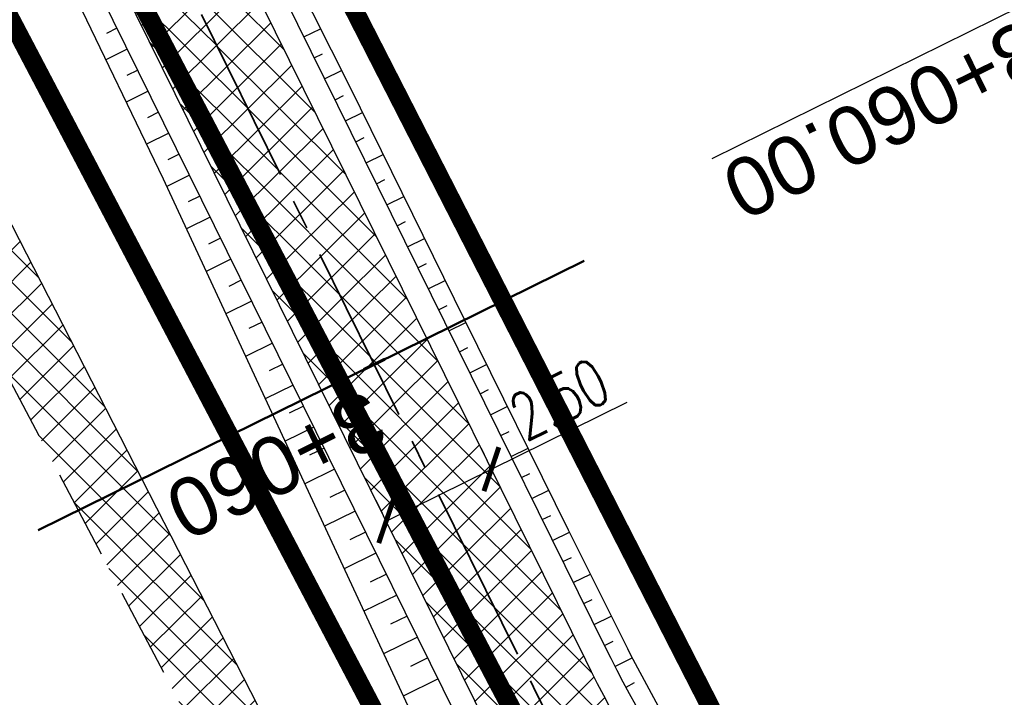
# Model space of a CAD drawing. Header units: metres. Extents: x 7529682 to 7533711, y 5721195 to 5727842.
# Tile 36 of 232: x 7531135 to 7531156, y 5725089 to 5725103. Entities that reach past the tile are written whole.
import ezdxf

# ---------------------------------------------------------------- set-up
doc = ezdxf.new("R2010")
doc.units = ezdxf.units.M
doc.header["$PDMODE"] = 1
doc.header["$PDSIZE"] = 0.3
for name, pattern in [('817-dzialki-09-05-04$0$HIDDEN', [0.375, 0.25, -0.125]), ('ACAD_ISO05W100', [33, 24, -3, 0, -3, 0, -3]), ('CENTER2', [28.575000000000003, 19.05, -3.175, 3.175, -3.175]), ('HIDDEN', [9.524999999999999, 6.35, -3.175])]:
    doc.linetypes.add(name, pattern=pattern)
for name, color, linetype in [('C-DROGI-SYTUACJA', 7, 'Continuous'), ('C-DROGI-SYTUACJA-ETYKIETY', 7, 'Continuous'), ('D-hatch-pobocza', 131, 'Continuous'), ('D-pobocza', 60, 'Continuous'), ('D-rowy', 160, 'Continuous'), ('D-skarpa', 2, 'Continuous'), ('D-skarpa-kreskowanie', 2, 'Continuous'), ('D-wymiary', 1, 'Continuous')]:
    doc.layers.add(name, color=color, linetype=linetype)
for name, color, linetype, lineweight, true_color in [('D-hatch-ciag-pieszo-rowerowy', 7, 'Continuous', 13, 0xff9f80), ('D-LR-etap-III', 7, '817-dzialki-09-05-04$0$HIDDEN', 50, 0x00008f), ('D-przekroje-pop', 7, 'Continuous', 50, 0x000099)]:
    doc.layers.add(name, color=color, linetype=linetype, lineweight=lineweight, true_color=true_color)
for name, color, linetype, lineweight in [('D-krawędzie', 3, 'Continuous', 30), ('D-obrzeża', 2, 'Continuous', 30), ('D-pas-drogowy', 7, 'ACAD_ISO05W100', 50)]:
    doc.layers.add(name, color=color, linetype=linetype, lineweight=lineweight)
doc.layers.add('poprzeczki', color=7, linetype='Continuous', true_color=0x0000c7)
doc.styles.add('DIMTEXT', font='simplex.shx', dxfattribs={"width": 0.7})
doc.styles.get("Standard").update_dxf_attribs({"font": 'arial.ttf'})
doc.dimstyles.new('500', dxfattribs={"dimtxt": 1, "dimasz": 0.6999999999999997, "dimexe": 0.2, "dimexo": 0.5, "dimgap": 0.2, "dimtad": 1, "dimrnd": 0.005, "dimzin": 0, "dimdsep": 46, "dimtxsty": 'DIMTEXT', "dimblk": 'ARCHTICK', "dimcen": 0, "dimclrd": 256, "dimclre": 256, "dimclrt": 2, "dimadec": 5, "dimazin": 0, "dimtfac": 1, "dimtofl": 0, "dimtmove": 0, "dimatfit": 3, "dimfxl": 1, "dimtolj": 1, "dimtzin": 0, "dimlwd": -1, "dimlwe": -1, "dimarcsym": 0})
pattern_1 = [(45, (0, 0), (-0.3367596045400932, 0.3367596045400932), []), (135, (0, 0), (-0.3367596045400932, -0.3367596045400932), [])]

# ---------------------------------------------------------------- blocks, each defined once
blk = doc.blocks.new('_ArchTick')
at = {"color": 0, "linetype": 'ByBlock', "const_width": 0.15}
blk.add_lwpolyline([(-0.5, -0.5), (0.5, 0.5)], dxfattribs=at)
blk = doc.blocks.new('*D99')
at = {"layer": 'D-wymiary', "linetype": 'ByBlock', "transparency": 16777216}
for p, q in [((7531145.116131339, 5725093.82249175), (7531148.015451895, 5725095.253709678)), ((7531144.89480898, 5725094.270840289), (7531145.027602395, 5725094.001831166)), ((7531142.869509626, 5725092.713471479), (7531145.116131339, 5725093.82249175)), ((7531142.648187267, 5725093.161820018), (7531142.780980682, 5725092.892810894))]:
    blk.add_line(p, q, dxfattribs=at)
at = {"layer": 'Defpoints', "color": 0, "linetype": 'ByBlock', "transparency": 16777216}
for p in [(7531145.116131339, 5725093.82249175), (7531145.116131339, 5725093.82249175), (7531142.869509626, 5725092.713471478)]:
    blk.add_point(p, dxfattribs=at)
at = {"layer": 'D-wymiary', "linetype": 'ByBlock', "transparency": 16777216, "xscale": 0.6999999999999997, "yscale": 0.6999999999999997, "zscale": 0.6999999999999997}
for p, rotation in [((7531145.116131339, 5725093.82249175), 26.27274680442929), ((7531142.869509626, 5725092.713471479), 206.2727468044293)]:
    blk.add_blockref('_ArchTick', p, dxfattribs=dict(at, rotation=rotation))
at = {"layer": 'D-wymiary', "color": 2, "linetype": 'ByBlock', "transparency": 16777216, "insert": (7531146.569784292, 5725095.320714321), "char_height": 1, "attachment_point": 5, "rotation": 26.2727468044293, "style": 'DIMTEXT'}
blk.add_mtext('\\A1;2.50', dxfattribs=at)
blk = doc.blocks.new('AeccTickLine')
at = {"color": 0, "linetype": 'ByBlock', "lineweight": -2}
blk.add_line((0, 1), (-3.673819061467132e-16, -1), dxfattribs=at)

msp = doc.modelspace()

# ---------------------------------------------------------------- hatches: boundary and pattern name
at = {"layer": 'D-hatch-ciag-pieszo-rowerowy'}
h = msp.add_hatch(dxfattribs=at)
h.set_pattern_fill('ANSI37', color=256, scale=0.15, style=0)
h.set_pattern_definition(pattern_1)
h.paths.add_polyline_path([(7531118.164896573, 5725142.89718586), (7531117.076540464, 5725142.281955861), (7531130.341235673, 5725117.669805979, -0.009011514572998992), (7531135.298873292, 5725108.060358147), (7531145.035806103, 5725088.322043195, 0.07528570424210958), (7531150.171491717, 5725080.951451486), (7531151.456638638, 5725079.596189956), (7531152.271576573, 5725080.553420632), (7531151.216595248, 5725081.665959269, -0.07525174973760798), (7531146.082702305, 5725089.032917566), (7531136.397298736, 5725108.66009308, 0.008978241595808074), (7531131.457307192, 5725118.233727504)])
h.paths.add_polyline_path([(7531119.253251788, 5725143.512415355), (7531118.164896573, 5725142.89718586), (7531131.457307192, 5725118.233727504, -0.008978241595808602), (7531136.397298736, 5725108.66009308), (7531146.082702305, 5725089.032917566, 0.07525174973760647), (7531151.216595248, 5725081.665959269), (7531152.271576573, 5725080.553420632), (7531153.086514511, 5725081.510651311), (7531152.261569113, 5725082.380603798, -0.0752173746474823), (7531147.129491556, 5725089.743883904), (7531137.494820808, 5725109.261525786, 0.008944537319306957), (7531132.572709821, 5725118.798885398)])
at = {"layer": 'D-hatch-pobocza'}
h = msp.add_hatch(dxfattribs=at)
h.set_pattern_fill('ANSI37', color=256, scale=0.15, style=0)
h.set_pattern_definition(pattern_1)
h.paths.add_polyline_path([(7531057.009999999, 5725246.72), (7531044.19, 5725271.11), (7531030.969999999, 5725296.42), (7531019.37, 5725318.31), (7531007.54, 5725340.71), (7530994.469999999, 5725365.47), (7530982.58, 5725387.65), (7530971.809999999, 5725408.22), (7530959.96, 5725430.76), (7530944.54, 5725460.14), (7530935.92, 5725477.07), (7530923.099999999, 5725500.31), (7530908, 5725529.49), (7530889.658288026, 5725563.375066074), (7530889.585888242, 5725561.256865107), (7530918.171722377, 5725507.178125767), (7530950.162943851, 5725446.305402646), (7530993.419108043, 5725364.264712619), (7531022.766433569, 5725308.719304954), (7531053.80955549, 5725249.872416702), (7531081.165622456, 5725197.874670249), (7531103.902359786, 5725154.540603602), (7531128.123220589, 5725108.448161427), (7531149.321390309, 5725068.209396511), (7531151.44, 5725067.36), (7531152.004139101, 5725067.286014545), (7531141.2, 5725086.69), (7531129.87, 5725108.78), (7531118.46, 5725130.11), (7531107.389999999, 5725151.39), (7531095.36, 5725174.01), (7531083.61, 5725196.49), (7531071.559999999, 5725218.8)])

# ---------------------------------------------------------------- linework, layer by layer
at = {"layer": 'C-DROGI-SYTUACJA', "color": 10, "linetype": 'CENTER2', "lineweight": 35, "ltscale": 0.2}
msp.add_lwpolyline([(7531035.213067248, 5725301.103738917), (7531059.943841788, 5725254.222853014, -0.00440054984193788), (7531062.366458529, 5725249.530815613), (7531071.708538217, 5725231.039993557, 0.004122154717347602), (7531073.975449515, 5725226.643517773), (7531073.975449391, 5725226.643518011), (7531087.383313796, 5725201.158175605), (7531110.121662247, 5725157.821038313), (7531131.457307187, 5725118.233727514, -0.008978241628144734), (7531136.397298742, 5725108.660093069), (7531146.082702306, 5725089.032917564, 0.07525174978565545), (7531151.216595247, 5725081.66595927), (7531154.313313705, 5725078.4002911, -0.06893621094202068), (7531156.868938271, 5725074.829562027)], format="xyb", dxfattribs=at)
at = {"layer": 'D-krawędzie', "linetype": 'HIDDEN', "ltscale": 0.3, "flags": 128}
msp.add_lwpolyline([(7530572.009999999, 5726166.06), (7530620.380949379, 5726072.761487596), (7530641.555222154, 5726032.007915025), (7530660.960861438, 5725995.070069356), (7530689.128213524, 5725941.540167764), (7530707.335918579, 5725907.031820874), (7530725.255781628, 5725873.092686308), (7530743.969545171, 5725837.653904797), (7530770.526708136, 5725787.119408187), (7530787.864146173, 5725754.266918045), (7530809.897571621, 5725712.541613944), (7530824.739035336, 5725684.389287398), (7530840.856259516, 5725653.693092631), (7530860.675070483, 5725616.154465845), (7530865.283000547, 5725607.394015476), (7530878.050274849, 5725583.079962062), (7530918.171722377, 5725507.178125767), (7530950.162943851, 5725446.305402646), (7530993.419108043, 5725364.264712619), (7531022.766433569, 5725308.719304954), (7531053.80955549, 5725249.872416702), (7531081.165622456, 5725197.874670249), (7531103.902359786, 5725154.540603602), (7531128.123220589, 5725108.448161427), (7531149.3, 5725068.249999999), (7531167.380094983, 5725033.766927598), (7531197.164745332, 5724976.987689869), (7531228.151004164, 5724918.034426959), (7531253.152837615, 5724870.491119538), (7531286.7961686, 5724806.653565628), (7531306.739858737, 5724768.664832), (7531335.094443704, 5724714.652299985), (7531357.3191504, 5724672.438740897), (7531373.644908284, 5724641.454376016), (7531392.161870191, 5724605.998675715), (7531418.480331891, 5724555.852756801), (7531439.726902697, 5724515.582472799), (7531468.399107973, 5724461.077223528), (7531491.782023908, 5724416.527754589), (7531531.990296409, 5724339.832565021), (7531557.226635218, 5724291.658956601), (7531569.851546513, 5724267.577443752), (7531591.375556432, 5724226.547822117), (7531610.003879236, 5724191.103071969), (7531616.882991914, 5724177.998849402), (7531629.984986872, 5724153.025496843), (7531641.006768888, 5724132.021778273), (7531664.906257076, 5724087.616922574), (7531677.64401952, 5724064.785715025), (7531683.112433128, 5724054.988140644), (7531686.752875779, 5724048.180044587), (7531695.447538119, 5724031.696667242), (7531703.748818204, 5724015.917210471), (7531709.214143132, 5724005.513965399), (7531719.388607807, 5723986.14687362), (7531726.295217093, 5723973.000144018), (7531732.740794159, 5723960.735633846), (7531735.13, 5723956.19)], dxfattribs=at)
at = {"layer": 'D-LR-etap-III', "ltscale": 10, "flags": 128}
msp.add_lwpolyline([(7531750.474471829, 5723895.103125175, 0.4, 0.4, 0), (7531750.505, 5723895.13, 0.4, 0.4, 0), (7531682.71, 5724022.92, 0.4, 0.4, 0), (7531619.177023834, 5724147.203692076, 0.4, 0.4, 0), (7531592.308960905, 5724198.48863389, 0.4, 0.4, 0), (7531553.263875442, 5724272.918564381, 0.4, 0.4, 0), (7531504.019999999, 5724366.79, 0.4, 0.4, 0), (7531482.09, 5724407.62, 0.4, 0.4, 0), (7531412.350402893, 5724541.182759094, 0.4, 0.4, 0), (7531388.463669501, 5724586.929768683, 0.4, 0.4, 0), (7531345.12, 5724669.94, 0.4, 0.4, 0), (7531127.66, 5725081.67, 0.4, 0.4, 0), (7531059.253139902, 5725211.040795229, 0.4, 0.4, 0), (7531008.007244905, 5725307.953830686, 0.4, 0.4, 0), (7530964.181635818, 5725390.835555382, 0.4, 0.4, 0), (7530914.557354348, 5725484.683561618, 0.4, 0.4, 0), (7530865.243241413, 5725577.493975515, 0.4, 0.4, 0), (7530840.085257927, 5725624.058651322, 0.4, 0.4, 0), (7530802.559525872, 5725694.924584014, 0.4, 0.4, 0), (7530755.54, 5725787.51, 0.4, 0.4, 0), (7530708.717810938, 5725876.303221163, 0.4, 0.4, 0), (7530695.12, 5725902.09, 0.4, 0.4, 0), (7530642.91397006, 5726001.07839487, 0.4, 0.4, 0), (7530634.934723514, 5726016.146615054, 0.4, 0.4, 0), (7530610.820000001, 5726061.929999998, 0.4, 0.4, 0), (7530610.820000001, 5726061.929999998, 0.4, 0.4, 0), (7530607.21, 5726063.51, 0.4, 0.4, 0), (7530597.42, 5726080.68, 0.4, 0.4, 0), (7530591.16, 5726088.44, 0.4, 0.4, 0), (7530581.28, 5726107.21, 0.4, 0.4, 0), (7530571.29, 5726130.56, 0.4, 0.4, 0), (7530549.554994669, 5726171.527317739, 0.4, 0.4, 0), (7530531.014309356, 5726206.473807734, 0.4, 0.4, 0), (7530516.461208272, 5726236.016618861, 0.4, 0.4, 0), (7530500.798929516, 5726266.141265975, 0.4, 0.4, 0), (7530491.349999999, 5726283.94, 0.4, 0.4, 0), (7530482.4, 5726303.41, 0.4, 0.4, 0), (7530482.4, 5726303.41, 0.4, 0.4, 0), (7530450.41, 5726357.28, 0.4, 0.4, 0), (7530397.759396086, 5726458.499907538, 0.4, 0.4, 0), (7530334.707815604, 5726583.664702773, 0.4, 0.4, 0), (7530303.939274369, 5726645.167943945, 0.4, 0.4, 0), (7530300.509779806, 5726651.777515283, 0.4, 0.4, 0), (7530289.213532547, 5726671.966724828, 0.4, 0.4, 0), (7530281.54, 5726685.57, 0.4, 0.4, 0), (7530261.37085633, 5726724.163374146, 0.4, 0.4, 0), (7530254.03, 5726738.21, 0.4, 0.4, 0), (7530197.219999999, 5726845.06, 0.4, 0.4, 0), (7530194.71, 5726849.15, 0.4, 0.4, 0), (7530195.92, 5726850.75, 0.4, 0.4, 0), (7530170.546669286, 5726892.961489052, 0.4, 0.4, 0), (7530143.174718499, 5726945.065838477, 0.4, 0.4, 0), (7530105.059999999, 5727018.32, 0.4, 0.4, 0), (7530100.059999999, 5727027.16, 0.4, 0.4, 0), (7530062.318670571, 5727099.625398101, 0.4, 0.4, 0), (7530015.378537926, 5727189.420463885, 0.4, 0.4, 0), (7529983.207960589, 5727250.206596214, 0.4, 0.4, 0), (7529953.284293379, 5727306.74720398, 0.4, 0.4, 0), (7529900.67053443, 5727406.15903814, 0.4, 0.4, 0), (7529890.630239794, 5727425.131178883, 0.4, 0.4, 0), (7529875.155383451, 5727454.426350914, 0.4, 0.4, 0), (7529857.560096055, 5727487.787346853, 0.4, 0.4, 0), (7529835.194401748, 5727530.19312405, 0.4, 0.4, 0), (7529811.740544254, 5727574.662079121, 0.4, 0.4, 0), (7529792.101859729, 5727611.922638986, 0.4, 0.4, 0), (7529768.066117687, 5727657.469613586, 0.4, 0.4, 0), (7529755.210566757, 5727682.131373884, 0.4, 0.4, 0), (7529753.309999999, 5727681.13, 0.4, 0.4, 0), (7529739.21, 5727707.77, 0.4, 0.4, 0), (7529735.394745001, 5727711.251990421, 0.4, 0.4, 0), (7529725.42, 5727730.2, 0.4, 0.4, 0), (7529723.55, 5727729.88, 0.4, 0.4, 0), (7529695.566668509, 5727782.932080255, 0.4, 0.4, 0), (7529717.67971874, 5727794.024357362, 0.4, 0.4, 0), (7529736.274870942, 5727758.647400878, 0.4, 0.4, 0), (7529736.274870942, 5727758.647400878, 0.4, 0.4, 0), (7529744.511003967, 5727750.406106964, 0.4, 0.4, 0), (7529744.511003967, 5727750.406106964, 0.4, 0.4, 0), (7529750.282568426, 5727738.549848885, 0.4, 0.4, 0), (7529777.108510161, 5727687.569424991, 0.4, 0.4, 0), (7529796.51537536, 5727651.329932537, 0.4, 0.4, 0), (7529814.937945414, 5727616.793170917, 0.4, 0.4, 0), (7529839.006722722, 5727572.303976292, 0.4, 0.4, 0), (7529860.617626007, 5727532.509108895, 0.4, 0.4, 0), (7529882.348967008, 5727491.504261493, 0.4, 0.4, 0), (7529904.865139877, 5727449.096370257, 0.4, 0.4, 0), (7529920.747384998, 5727418.884773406, 0.4, 0.4, 0), (7529946.676504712, 5727368.547487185, 0.4, 0.4, 0), (7529972.024701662, 5727320.573310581, 0.4, 0.4, 0), (7529987.740014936, 5727290.153392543, 0.4, 0.4, 0), (7529996.497385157, 5727273.661630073, 0.4, 0.4, 0), (7530017.541471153, 5727234.202689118, 0.4, 0.4, 0), (7530033.053657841, 5727204.864166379, 0.4, 0.4, 0), (7530051.622983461, 5727170.222745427, 0.4, 0.4, 0), (7530069.276612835, 5727137.015751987, 0.4, 0.4, 0), (7530089.385386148, 5727097.533639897, 0.4, 0.4, 0), (7530109.712512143, 5727060.746615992, 0.4, 0.4, 0), (7530136.769722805, 5727011.640131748, 0.4, 0.4, 0), (7530162.446686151, 5726962.743777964, 0.4, 0.4, 0), (7530187.674104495, 5726916.992101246, 0.4, 0.4, 0), (7530207.820739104, 5726879.335323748, 0.4, 0.4, 0), (7530230.625609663, 5726834.518686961, 0.4, 0.4, 0), (7530262.288093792, 5726776.61832811, 0.4, 0.4, 0), (7530277.509672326, 5726760.213143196, 0.4, 0.4, 0), (7530286.036865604, 5726744.106684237, 0.4, 0.4, 0), (7530288.097472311, 5726735.884066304, 0.4, 0.4, 0), (7530290.393870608, 5726725.046963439, 0.4, 0.4, 0), (7530296.17664807, 5726713.582980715, 0.4, 0.4, 0), (7530302.726195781, 5726701.18226779, 0.4, 0.4, 0), (7530325.685047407, 5726657.466383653, 0.4, 0.4, 0), (7530343.243978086, 5726623.648592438, 0.4, 0.4, 0), (7530360.229820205, 5726591.746871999, 0.4, 0.4, 0), (7530383.20855044, 5726548.059469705, 0.4, 0.4, 0), (7530406.017875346, 5726503.605514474, 0.4, 0.4, 0), (7530427.464919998, 5726462.620289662, 0.4, 0.4, 0), (7530447.9278544, 5726424.388014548, 0.4, 0.4, 0), (7530471.126878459, 5726379.920667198, 0.4, 0.4, 0), (7530490.501003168, 5726343.033350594, 0.4, 0.4, 0), (7530509.499458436, 5726306.733076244, 0.4, 0.4, 0), (7530529.890269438, 5726267.244072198, 0.4, 0.4, 0), (7530543.852446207, 5726238.990319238, 0.4, 0.4, 0), (7530554.808897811, 5726218.943990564, 0.4, 0.4, 0), (7530559.027108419, 5726212.223286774, 0.4, 0.4, 0), (7530563.060988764, 5726206.409670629, 0.4, 0.4, 0), (7530566.93354971, 5726200.463543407, 0.4, 0.4, 0), (7530569.771022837, 5726194.901501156, 0.4, 0.4, 0), (7530571.47319415, 5726191.282350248, 0.4, 0.4, 0), (7530572.839142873, 5726188.024533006, 0.4, 0.4, 0), (7530575.295071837, 5726182.034664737, 0.4, 0.4, 0), (7530579.736851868, 5726173.306070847, 0.4, 0.4, 0), (7530583.3, 5726167.41, 0.4, 0.4, 0), (7530593.4, 5726163.33, 0.4, 0.4, 0), (7530598.618375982, 5726155.264489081, 0.4, 0.4, 0), (7530608.258304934, 5726140.497132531, 0.4, 0.4, 0), (7530603.269999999, 5726136.83, 0.4, 0.4, 0), (7530606.53, 5726131.84, 0.4, 0.4, 0), (7530604.239057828, 5726124.21679044, 0.4, 0.4, 0), (7530605.847136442, 5726121.630127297, 0.4, 0.4, 0), (7530608.971611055, 5726116.164124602, 0.4, 0.4, 0), (7530618.114293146, 5726097.791111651, 0.4, 0.4, 0), (7530651.213125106, 5726034.959524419, 0.4, 0.4, 0), (7530670.243741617, 5725998.61095082, 0.4, 0.4, 0), (7530698.075474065, 5725945.952624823, 0.4, 0.4, 0), (7530716.505955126, 5725911.3051464, 0.4, 0.4, 0), (7530735.223454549, 5725875.667401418, 0.4, 0.4, 0), (7530752.504235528, 5725842.154920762, 0.4, 0.4, 0), (7530778.310652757, 5725793.501254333, 0.4, 0.4, 0), (7530797.499961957, 5725756.381811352, 0.4, 0.4, 0), (7530812.518974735, 5725728.28874362, 0.4, 0.4, 0), (7530820.039295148, 5725713.160404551, 0.4, 0.4, 0), (7530822.422446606, 5725710.193574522, 0.4, 0.4, 0), (7530833.154893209, 5725688.800634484, 0.4, 0.4, 0), (7530849.629354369, 5725656.158601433, 0.4, 0.4, 0), (7530867.98290276, 5725621.963939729, 0.4, 0.4, 0), (7530872.629809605, 5725612.88760475, 0.4, 0.4, 0), (7530880.354488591, 5725597.594500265, 0.4, 0.4, 0), (7530883.839446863, 5725593.389159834, 0.4, 0.4, 0), (7530891.782113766, 5725587.763349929, 0.4, 0.4, 0), (7530895.038670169, 5725584.280746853, 0.4, 0.4, 0), (7530897.033644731, 5725580.941110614, 0.4, 0.4, 0), (7530900.951646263, 5725579.945856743, 0.4, 0.4, 0), (7530904.80970798, 5725571.977328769, 0.4, 0.4, 0), (7530903.682362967, 5725568.566434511, 0.4, 0.4, 0), (7530908.900614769, 5725558.844845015, 0.4, 0.4, 0), (7530910.252030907, 5725545.671606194, 0.4, 0.4, 0), (7530912.872986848, 5725538.645543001, 0.4, 0.4, 0), (7530945.278171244, 5725478.464284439, 0.4, 0.4, 0), (7530959.692318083, 5725450.24628822, 0.4, 0.4, 0), (7531002.82670893, 5725368.192370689, 0.4, 0.4, 0), (7531044.703532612, 5725290.314293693, 0.4, 0.4, 0), (7531064.098839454, 5725253.212562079, 0.4, 0.4, 0), (7531083.010253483, 5725216.677517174, 0.4, 0.4, 0), (7531113.013137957, 5725158.465613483, 0.4, 0.4, 0), (7531137.364304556, 5725113.07076138, 0.4, 0.4, 0), (7531150.830830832, 5725086.711759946, 0.4, 0.4, 0), (7531159.745663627, 5725076.640848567, 0.4, 0.4, 0), (7531166.309999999, 5725074.58, 0.4, 0.4, 0), (7531172.29, 5725062.58, 0.4, 0.4, 0), (7531170.589828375, 5725055.605912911, 0.4, 0.4, 0), (7531173.732823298, 5725044.080706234, 0.4, 0.4, 0), (7531215.342008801, 5724964.859648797, 0.4, 0.4, 0), (7531238.054496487, 5724921.684649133, 0.4, 0.4, 0), (7531262.389821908, 5724875.282876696, 0.4, 0.4, 0), (7531295.587160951, 5724811.265731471, 0.4, 0.4, 0), (7531348.487908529, 5724712.362812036, 0.4, 0.4, 0), (7531363.740817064, 5724682.68394264, 0.4, 0.4, 0), (7531366.986905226, 5724675.865317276, 0.4, 0.4, 0), (7531382.541261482, 5724646.110625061, 0.4, 0.4, 0), (7531401.299165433, 5724610.874551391, 0.4, 0.4, 0), (7531428.964837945, 5724558.862274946, 0.4, 0.4, 0), (7531449.111202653, 5724520.397801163, 0.4, 0.4, 0), (7531477.292992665, 5724465.831467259, 0.4, 0.4, 0), (7531500.996290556, 5724421.112506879, 0.4, 0.4, 0), (7531512.121834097, 5724400.549045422, 0.4, 0.4, 0), (7531513.78163794, 5724396.757451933, 0.4, 0.4, 0), (7531526.32, 5724379.39, 0.4, 0.4, 0), (7531566.783642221, 5724302.73628205, 0.4, 0.4, 0), (7531578.579156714, 5724282.774819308, 0.4, 0.4, 0), (7531584.232619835, 5724273.111246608, 0.4, 0.4, 0), (7531590.109283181, 5724263.508189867, 0.4, 0.4, 0), (7531593.027899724, 5724258.771479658, 0.4, 0.4, 0), (7531595.711841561, 5724254.226824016, 0.4, 0.4, 0), (7531601.659976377, 5724243.898197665, 0.4, 0.4, 0), (7531606.097733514, 5724235.986407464, 0.4, 0.4, 0), (7531609.382207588, 5724230.799061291, 0.4, 0.4, 0), (7531611.580260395, 5724227.671180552, 0.4, 0.4, 0), (7531612.707802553, 5724225.86410867, 0.4, 0.4, 0), (7531618.665224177, 5724214.480919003, 0.4, 0.4, 0), (7531619.885522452, 5724212.333950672, 0.4, 0.4, 0), (7531620.931818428, 5724210.787064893, 0.4, 0.4, 0), (7531623.518605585, 5724207.111542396, 0.4, 0.4, 0), (7531626.143926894, 5724203.61306897, 0.4, 0.4, 0), (7531632.022984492, 5724196.485954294, 0.4, 0.4, 0), (7531653.949089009, 5724152.617641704, 0.4, 0.4, 0), (7531656.750690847, 5724143.103797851, 0.4, 0.4, 0), (7531659.61440691, 5724133.254504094, 0.4, 0.4, 0), (7531661.627147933, 5724128.646047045, 0.4, 0.4, 0.01093811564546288), (7531674.314987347, 5724101.43546424, 0.4, 0.4, 0), (7531685.137626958, 5724081.408252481, 0.4, 0.4, 0), (7531692.159945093, 5724066.277333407, 0.4, 0.4, 0), (7531699.662164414, 5724051.388120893, 0.4, 0.4, 0), (7531704.480624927, 5724040.808561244, 0.4, 0.4, 0), (7531704.480624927, 5724040.808561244, 0.4, 0.4, 0), (7531704.401251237, 5724037.368913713, 0.4, 0.4, 0), (7531720.383609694, 5724003.441317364, 0.4, 0.4, 0), (7531728.79890528, 5723986.206298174, 0.4, 0.4, 0), (7531733.237926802, 5723977.192631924, 0.4, 0.4, 0), (7531736.750027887, 5723969.505210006, 0.4, 0.4, 0), (7531737.336143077, 5723968.518916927, 0.4, 0.4, 0), (7531738.285051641, 5723967.699360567, 0.4, 0.4, 0), (7531742.180915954, 5723962.346428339, 0.4, 0.4, 0), (7531744.286141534, 5723958.615526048, 0.4, 0.4, 0), (7531755.393260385, 5723944.192617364, 0.4, 0.4, 0), (7531758.69, 5723936.76, 0.4, 0.4, 0), (7531780.08, 5723929.25, 0.4, 0.4, 0), (7531792.611989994, 5723906.337708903, 0.4, 0.4, 0), (7531792.611989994, 5723906.337708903, 0.4, 0.4, 0), (7531756.962094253, 5723883.055323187, 0.4, 0.4, 0), (7531750.46, 5723895.130000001, 0.4, 0.4, 0), (7531750.46, 5723895.130000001, 0, 0, 0)], format="xyseb", dxfattribs=at)
at = {"layer": 'D-obrzeża'}
for points in [[(7531157.820350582, 5725075.705429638, 0.06860366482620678), (7531155.433696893, 5725079.035412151), (7531152.261569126, 5725082.380603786, -0.07521737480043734), (7531147.129491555, 5725089.743883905), (7531137.494820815, 5725109.261525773, 0.00894453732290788), (7531132.572709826, 5725118.798885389), (7531111.228553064, 5725158.401807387), (7531088.489882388, 5725201.739558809), (7531075.086492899, 5725227.216395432, -0.00412215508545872), (7531072.81958177, 5725231.612870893), (7531063.477188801, 5725250.10431303, 0.004400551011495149), (7531061.054571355, 5725254.796351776), (7531036.313724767, 5725301.696330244, 0.00422807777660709)], [(7531034.112408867, 5725300.511149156), (7531058.833112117, 5725253.649354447, -0.004400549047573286), (7531061.255728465, 5725248.957317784), (7531070.597494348, 5725230.467116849, 0.004122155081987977), (7531072.864405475, 5725226.070641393), (7531086.276745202, 5725200.576792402), (7531109.014771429, 5725157.240269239), (7531130.341235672, 5725117.66980598, -0.009011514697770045), (7531135.298873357, 5725108.060358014), (7531145.035806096, 5725088.322043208, 0.07528570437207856), (7531150.171491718, 5725080.951451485), (7531153.382484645, 5725077.565274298, -0.06860366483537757), (7531155.769138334, 5725074.235291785), (7531156.913255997, 5725072.063506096)]]:
    msp.add_lwpolyline(points, format="xyb", dxfattribs=at)
at = {"layer": 'D-pas-drogowy', "ltscale": 0.2, "flags": 128}
msp.add_lwpolyline([(7531633.018560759, 5724182.834272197, 0.4, 0.4, 0), (7531617.558899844, 5724211.608162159, 0.4, 0.4, 0), (7531566.783642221, 5724302.73628205, 0.4, 0.4, 0), (7531538.419082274, 5724356.469679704, 0.4, 0.4, 0), (7531526.32, 5724379.39, 0.4, 0.4, 0), (7531516.102085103, 5724393.607319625, 0.4, 0.4, 0.001485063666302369), (7531513.78037409, 5724396.837773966, 0.4, 0.4, 0), (7531501.87, 5724413.41, 0.4, 0.4, 0), (7531474.926107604, 5724464.507896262, 0.4, 0.4, 0), (7531446.200436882, 5724518.992313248, 0.4, 0.4, 0), (7531424.962185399, 5724559.262257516, 0.4, 0.4, 0), (7531398.444460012, 5724609.565801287, 0.4, 0.4, 0), (7531379.647455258, 5724645.216004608, 0.4, 0.4, 0), (7531365.23, 5724672.56, 0.4, 0.4, 0), (7531341.305752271, 5724717.915356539, 0.4, 0.4, 0), (7531312.899996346, 5724771.788898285, 0.4, 0.4, 0), (7531292.590923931, 5724810.306502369, 0.4, 0.4, 0), (7531259.391619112, 5724873.271351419, 0.4, 0.4, 0), (7531233.740401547, 5724921.922582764, 0.4, 0.4, 0), (7531203.072738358, 5724980.092044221, 0.4, 0.4, 0), (7531173.471398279, 5725036.225177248, 0.4, 0.4, 0), (7531168.269999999, 5725046.09, 0.4, 0.4, 0), (7531172.29, 5725062.58, 0.4, 0.4, 0), (7531166.309999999, 5725074.58, 0.4, 0.4, 0), (7531150.32, 5725079.6, 0.4, 0.4, 0), (7531141.5, 5725096.43, 0.4, 0.4, 0), (7531109.311735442, 5725157.814415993, 0.4, 0.4, 0), (7531086.641300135, 5725201.047918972, 0.4, 0.4, 0), (7531059.198258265, 5725253.383662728, 0.4, 0.4, 0), (7531028.206828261, 5725312.48946212, 0.4, 0.4, 0), (7530999.104694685, 5725367.990143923, 0.4, 0.4, 0), (7530956.247527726, 5725449.724815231, 0.4, 0.4, 0), (7530924.397774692, 5725510.463768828, 0.4, 0.4, 0), (7530897.509999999, 5725561.74, 0.4, 0.4, 0), (7530894.46, 5725566.14, 0.4, 0.4, 0), (7530892.16, 5725570.49, 0.4, 0.4, 0), (7530869.362688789, 5725613.307018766, 0.4, 0.4, 0), (7530861.693971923, 5725627.704613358, 0.4, 0.4, 0), (7530852.74, 5725644.52, 0.4, 0.4, 0), (7530831.509999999, 5725684.2, 0.4, 0.4, 0), (7530811.13, 5725722.52, 0.4, 0.4, 0), (7530792.3476413, 5725757.940652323, 0.4, 0.4, 0), (7530768.03, 5725803.8, 0.4, 0.4, 0), (7530748.768542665, 5725840.178507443, 0.4, 0.4, 0), (7530727.7, 5725879.97, 0.4, 0.4, 0), (7530712.0981582, 5725909.54523909, 0.4, 0.4, 0), (7530693.644105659, 5725944.645156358, 0.4, 0.4, 0), (7530665.702224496, 5725997.538976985, 0.4, 0.4, 0), (7530641.759999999, 5726042.88, 0.4, 0.4, 0), (7530616.5, 5726091.48, 0.4, 0.4, 0), (7530604.628439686, 5726114.319880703, 0.4, 0.4, -0.007762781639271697), (7530602.5, 5726118.43, 0.4, 0.4, 0), (7530603.992037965, 5726123.394821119, 0.4, 0.4, 0), (7530606.53, 5726131.84, 0.4, 0.4, 0), (7530603.269999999, 5726136.83, 0.4, 0.4, 0), (7530593.775620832, 5726151.368713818, 0.4, 0.4, 0), (7530590.202637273, 5726156.84001263, 0.4, 0.4, 0), (7530583.3, 5726167.41, 0.4, 0.4, 0), (7530580.578343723, 5726170.427567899, 0.4, 0.4, 0), (7530575.849999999, 5726175.67, 0.4, 0.4, 0), (7530569.009999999, 5726186.66, 0.4, 0.4, 0), (7530562.555322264, 5726199.189409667, 0.4, 0.4, 0), (7530555.67, 5726211.39, 0.4, 0.4, 0), (7530548.29, 5726224.23, 0.4, 0.4, 0), (7530540.58, 5726237.71, 0.4, 0.4, 0), (7530532.679999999, 5726252.65, 0.4, 0.4, 0), (7530524.059999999, 5726269.35, 0.4, 0.4, 0), (7530502.82, 5726309.91, 0.4, 0.4, 0), (7530488.83, 5726336.63, 0.4, 0.4, 0), (7530466.03, 5726380.16, 0.4, 0.4, 0), (7530438.469999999, 5726432.77, 0.4, 0.4, 0), (7530424.53, 5726459.09, 0.4, 0.4, 0), (7530401.63, 5726502.97, 0.4, 0.4, 0), (7530383.38, 5726538.06, 0.4, 0.4, 0), (7530353.969999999, 5726593.52, 0.4, 0.4, 0), (7530338.469999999, 5726622.74, 0.4, 0.4, 0), (7530322.009999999, 5726653.88, 0.4, 0.4, 0), (7530297.54, 5726700.33, 0.4, 0.4, 0), (7530287.38, 5726719.6, 0.4, 0.4, 0), (7530285.94993921, 5726722.315508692, 0.4, 0.4, 0), (7530280.259999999, 5726733.12, 0.4, 0.4, 0), (7530266.73, 5726758.74, 0.4, 0.4, 0), (7530260.42, 5726770.47, 0.4, 0.4, 0), (7530253.25, 5726783.82, 0.4, 0.4, 0), (7530244.95, 5726799.33, 0.4, 0.4, 0), (7530239.389999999, 5726808.49, 0.4, 0.4, 0), (7530238.29, 5726807.9, 0.4, 0.4, 0), (7530218.11, 5726850.67, 0.4, 0.4, 0), (7530175.906646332, 5726928.168028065, 0.4, 0.4, 0), (7530096.679999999, 5727076.15, 0.4, 0.4, 0), (7530094.679999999, 5727079.89, 0.4, 0.4, 0), (7530064.59693469, 5727135.522637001, 0.4, 0.4, 0), (7530046.730970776, 5727168.8921561, 0.4, 0.4, 0), (7530025.803045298, 5727208.461374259, 0.4, 0.4, 0), (7530012.846501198, 5727232.979315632, 0.4, 0.4, 0), (7529994.15, 5727268.45, 0.4, 0.4, 0), (7529981.670868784, 5727291.93018666, 0.4, 0.4, 0), (7529949.889999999, 5727351.73, 0.4, 0.4, 0), (7529924.75, 5727399.03, 0.4, 0.4, 0), (7529915.515824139, 5727417.099754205, 0.4, 0.4, 0), (7529885.83, 5727475.19, 0.4, 0.4, 0), (7529862.559999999, 5727519.97, 0.4, 0.4, 0), (7529852.984923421, 5727538.191086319, 0.4, 0.4, 0), (7529836.513084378, 5727569.51130111, 0.4, 0.4, 0), (7529815.36890814, 5727609.140983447, 0.4, 0.4, 0), (7529792.795203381, 5727651.247499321, 0.4, 0.4, 0), (7529774.199114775, 5727685.858348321, 0.4, 0.4, 0), (7529746.966026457, 5727736.059440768, 0.4, 0.4, 0), (7529733.92, 5727757.62, 0.4, 0.4, 0), (7529708.607472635, 5727806.388536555, 0.4, 0.4, 0), (7529688.491967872, 5727796.344621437, 0.4, 0.4, 0), (7529723.55, 5727729.88, 0.4, 0.4, 0), (7529725.42, 5727730.2, 0.4, 0.4, 0), (7529735.38, 5727711.28, 0.4, 0.4, 0), (7529739.21, 5727707.77, 0.4, 0.4, 0), (7529753.309999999, 5727681.13, 0.4, 0.4, 0), (7529755.178396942, 5727682.114424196, 0.4, 0.4, 0), (7529792.101859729, 5727611.922638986, 0.4, 0.4, 0), (7529811.740544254, 5727574.662079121, 0.4, 0.4, 0), (7529835.194401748, 5727530.19312405, 0.4, 0.4, 0), (7529857.560096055, 5727487.787346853, 0.4, 0.4, 0), (7529875.155383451, 5727454.426350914, 0.4, 0.4, 0), (7529890.630239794, 5727425.131178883, 0.4, 0.4, 0), (7529900.67053443, 5727406.15903814, 0.4, 0.4, 0), (7529953.284293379, 5727306.74720398, 0.4, 0.4, 0), (7529983.207960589, 5727250.206596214, 0.4, 0.4, 0), (7530015.378537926, 5727189.420463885, 0.4, 0.4, 0), (7530062.318670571, 5727099.625398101, 0.4, 0.4, 0), (7530100.059999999, 5727027.16, 0.4, 0.4, 0), (7530105.059999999, 5727018.32, 0.4, 0.4, 0), (7530143.174718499, 5726945.065838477, 0.4, 0.4, 0), (7530170.546669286, 5726892.961489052, 0.4, 0.4, 0), (7530195.92, 5726850.75, 0.4, 0.4, 0), (7530194.71, 5726849.15, 0.4, 0.4, 0), (7530197.219999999, 5726845.06, 0.4, 0.4, 0), (7530254.03, 5726738.21, 0.4, 0.4, 0), (7530261.37085633, 5726724.163374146, 0.4, 0.4, 0), (7530281.54, 5726685.57, 0.4, 0.4, 0), (7530289.213532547, 5726671.966724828, 0.4, 0.4, 0), (7530300.509779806, 5726651.777515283, 0.4, 0.4, 0), (7530303.939274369, 5726645.167943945, 0.4, 0.4, 0), (7530334.707815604, 5726583.664702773, 0.4, 0.4, 0), (7530397.759396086, 5726458.499907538, 0.4, 0.4, 0), (7530450.41, 5726357.28, 0.4, 0.4, 0), (7530482.4, 5726303.41, 0.4, 0.4, 0), (7530483.687990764, 5726301.003383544, 0.4, 0.4, 0), (7530491.349999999, 5726283.94, 0.4, 0.4, 0), (7530512.67, 5726243.78, 0.4, 0.4, 0), (7530529.429999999, 5726209.46, 0.4, 0.4, 0), (7530571.29, 5726130.56, 0.4, 0.4, 0), (7530581.28, 5726107.21, 0.4, 0.4, 0), (7530591.16, 5726088.44, 0.4, 0.4, 0), (7530597.42, 5726080.68, 0.4, 0.4, 0), (7530607.21, 5726063.51, 0.4, 0.4, 0), (7530610.820000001, 5726061.929999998, 0.4, 0.4, 0), (7530634.934723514, 5726016.146615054, 0.4, 0.4, 0), (7530642.91397006, 5726001.07839487, 0.4, 0.4, 0), (7530695.12, 5725902.09, 0.4, 0.4, 0), (7530708.717810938, 5725876.303221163, 0.4, 0.4, 0), (7530755.54, 5725787.51, 0.4, 0.4, 0), (7530802.559525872, 5725694.924584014, 0.4, 0.4, 0), (7530840.085257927, 5725624.058651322, 0.4, 0.4, 0), (7530865.243241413, 5725577.493975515, 0.4, 0.4, 0), (7530914.557354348, 5725484.683561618, 0.4, 0.4, 0), (7530964.181635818, 5725390.835555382, 0.4, 0.4, 0), (7531008.007244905, 5725307.953830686, 0.4, 0.4, 0), (7531059.253139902, 5725211.040795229, 0.4, 0.4, 0), (7531127.66, 5725081.67, 0.4, 0.4, 0), (7531345.12, 5724669.94, 0.4, 0.4, 0), (7531388.463669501, 5724586.929768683, 0.4, 0.4, 0), (7531412.350402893, 5724541.182759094, 0.4, 0.4, 0), (7531482.09, 5724407.62, 0.4, 0.4, 0), (7531504.019999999, 5724366.79, 0.4, 0.4, 0), (7531519.374444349, 5724337.520497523, 0.4, 0.4, 0), (7531563.748815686, 5724252.931583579, 0.4, 0.4, 0), (7531602.175111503, 5724179.681224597, 0.4, 0.4, 0), (7531619.177023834, 5724147.203692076, 0.4, 0.4, 0), (7531625.038493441, 5724135.63500206, 0.4, 0.4, 0), (7531656.796442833, 5724073.31633882, 0.4, 0.4, 0), (7531675.12, 5724037.36, 0.4, 0.4, 0), (7531682.71, 5724022.92, 0.4, 0.4, 0), (7531705.565196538, 5723979.810545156, 0.4, 0.4, 0), (7531736.605941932, 5723921.261514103, 0.4, 0.4, 0), (7531750.46, 5723895.130000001, 0.4, 0.4, 0), (7531740.769999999, 5723886.56, 0.4, 0.4, 0), (7531732.86, 5723885, 0.4, 0.4, 0), (7531722.179999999, 5723887.77, 0.4, 0.4, 0), (7531729.87, 5723862.17, 0.4, 0.4, 0), (7531742.92, 5723861.93, 0.4, 0.4, 0), (7531763.71, 5723859.52, 0.4, 0.4, 0), (7531768.42, 5723854.12, 0.4, 0.4, 0), (7531787.42, 5723817.97, 0.4, 0.4, 0), (7531795.57, 5723809.82, 0.4, 0.4, 0), (7531816.346897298, 5723819.850397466, 0.4, 0.4, 0), (7531816.346897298, 5723819.850397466, 0.4, 0.4, 0), (7531805.059999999, 5723843.23, 0.4, 0.4, 0), (7531803.61, 5723886.23, 0.4, 0.4, 0), (7531803.61, 5723886.23, 0.4, 0.4, 0), (7531780.08, 5723929.25, 0.4, 0.4, 0), (7531758.69, 5723936.76, 0.4, 0.4, 0), (7531749.3590272, 5723946.412126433, 0.4, 0.4, 0), (7531742.71, 5723953.29, 0.4, 0.4, 0), (7531735.177368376, 5723967.877529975, 0.4, 0.4, 0), (7531722.37, 5723992.68, 0.4, 0.4, 0), (7531705.041669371, 5724030.885563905, 0.4, 0.4, 0), (7531699.469999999, 5724043.17, 0.4, 0.4, 0), (7531692.69, 5724058.11, 0.4, 0.4, 0), (7531679.672010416, 5724084.016803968, 0.4, 0.4, 0), (7531674.55, 5724094.21, 0.4, 0.4, 0), (7531666.633166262, 5724114.002855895, 0.4, 0.4, 0), (7531649, 5724153.82, 0.4, 0.4, 0), (7531641.49, 5724149.34, 0.4, 0.4, 0), (7531626.04, 5724179.34, 0.4, 0.4, 0), (7531633.03, 5724182.84, 0, 0, 0)], format="xyseb", dxfattribs=at)
at = {"layer": 'D-pobocza'}
for points in [[(7531158.230593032, 5725075.999457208, 0.06860366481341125), (7531155.843939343, 5725079.32943972), (7531152.679666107, 5725082.666348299, -0.07520123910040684), (7531147.548440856, 5725090.027901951), (7531137.930676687, 5725109.508145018, 0.008928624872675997), (7531133.017012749, 5725119.028381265), (7531111.671163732, 5725158.634392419), (7531088.932509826, 5725201.97211209), (7531075.530910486, 5725227.445546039, -0.004122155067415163), (7531073.263999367, 5725231.84202148), (7531063.921480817, 5725250.33371218, 0.004400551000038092), (7531061.498863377, 5725255.025750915), (7531036.753990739, 5725301.933361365, 0.00422807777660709), (7531034.348873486, 5725306.400670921), (7531024.385244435, 5725324.538161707, -0.004066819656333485), (7531022.070469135, 5725328.834348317), (7531001.180368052, 5725368.372842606), (7530957.926901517, 5725450.408416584), (7530925.933724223, 5725511.284861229), (7530911.967749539, 5725537.705720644, -0.1134663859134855), (7530908.507998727, 5725550.695775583), (7530908.342215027, 5725555.523057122, 0.1127731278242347), (7530907.144702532, 5725560.04414144), (7530903.026881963, 5725567.886137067)], [(7531033.672145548, 5725300.274113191), (7531058.388820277, 5725253.419954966, -0.004400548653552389), (7531060.811436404, 5725248.727918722), (7531070.153076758, 5725230.237966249, 0.004122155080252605), (7531072.419987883, 5725225.841490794), (7531085.834117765, 5725200.344239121), (7531108.572015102, 5725157.007961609), (7531129.894778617, 5725117.4442902, -0.009024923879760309), (7531134.859526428, 5725107.820408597), (7531144.616991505, 5725088.037758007, 0.07529938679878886), (7531149.753399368, 5725080.665702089), (7531152.972242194, 5725077.271246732, -0.0686036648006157), (7531155.358895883, 5725073.941264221), (7531156.470659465, 5725071.830893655)]]:
    msp.add_lwpolyline(points, format="xyb", dxfattribs=at)
msp.add_lwpolyline([(7531149.321390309, 5725068.209396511), (7531151.44, 5725067.36), (7531152.004139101, 5725067.286014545), (7531141.2, 5725086.69), (7531129.87, 5725108.78), (7531118.46, 5725130.11), (7531107.389999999, 5725151.39), (7531095.36, 5725174.01), (7531083.61, 5725196.49), (7531071.559999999, 5725218.8), (7531057.009999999, 5725246.72), (7531044.19, 5725271.11), (7531030.969999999, 5725296.42), (7531019.37, 5725318.31), (7531007.54, 5725340.71), (7530994.469999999, 5725365.47), (7530982.58, 5725387.65), (7530971.809999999, 5725408.22), (7530959.96, 5725430.76), (7530944.54, 5725460.14), (7530935.92, 5725477.07), (7530923.099999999, 5725500.31), (7530908, 5725529.49), (7530889.658288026, 5725563.375066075)], dxfattribs=at)
at = {"layer": 'D-przekroje-pop', "extrusion": (0.4425221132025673, -0.8967575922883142, 0), "elevation": -1801326.213475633}
msp.add_lwpolyline([(9287095.92541522, 0), (9287090.92541522, 0), (9287082.92541522, 0)], dxfattribs=at)
at = {"layer": 'D-rowy', "linetype": 'HIDDEN', "ltscale": 0.1, "const_width": 0.4, "flags": 128}
msp.add_lwpolyline([(7531149.9, 5725074.79), (7531149.9, 5725074.79), (7531138.641064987, 5725096.213928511), (7531118.877356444, 5725133.871305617), (7531109.576916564, 5725151.722126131), (7531096.94820068, 5725175.105976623), (7531083.448758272, 5725201.131248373), (7531075.375142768, 5725216.126263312), (7531058.982938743, 5725247.128653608), (7531038.532495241, 5725286.309070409), (7531017.625879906, 5725325.253628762), (7530968.704097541, 5725418.289077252), (7530946.217976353, 5725461.539419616)], dxfattribs=at)
at = {"layer": 'D-skarpa', "linetype": 'Continuous'}
for points in [[(7531140.092658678, 5725105.96648832), (7531142.090884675, 5725101.992526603), (7531144.543215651, 5725097.011414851), (7531146.757741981, 5725092.52857226), (7531148.02160074, 5725089.989703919), (7531148.089779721, 5725089.853687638), (7531148.967186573, 5725088.218411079), (7531149.940584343, 5725086.637028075), (7531151.01983993, 5725085.124190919), (7531152.224176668, 5725083.708720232), (7531152.765301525, 5725083.134543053), (7531154.95997554, 5725080.873583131), (7531155.897678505, 5725079.902688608), (7531156.392286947, 5725079.353759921)], [(7531136.178818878, 5725104.035129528), (7531138.108214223, 5725100.027202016), (7531143.743115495, 5725087.878403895), (7531143.818772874, 5725087.716971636), (7531144.8877537, 5725085.825234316), (7531146.133490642, 5725084.048029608), (7531147.762168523, 5725082.575609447), (7531149.273387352, 5725081.065128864), (7531149.900239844, 5725080.417705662), (7531152.065922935, 5725078.129254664), (7531152.984098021, 5725077.139842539), (7531153.367388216, 5725076.710293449), (7531154.455609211, 5725075.314460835), (7531155.303502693, 5725074.007521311), (7531155.886389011, 5725072.887210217), (7531157.237784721, 5725070.228196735)]]:
    msp.add_lwpolyline(points, dxfattribs=at)
at = {"layer": 'D-skarpa-kreskowanie', "linetype": 'Continuous'}
for p, q in [((7531137.120045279, 5725103.240864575, 107.9303923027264), (7531136.894248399, 5725103.129440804, 107.7625222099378)), ((7531141.113078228, 5725103.058314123, 108.0632580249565), (7531141.467125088, 5725103.233025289, 107.8000396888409)), ((7531137.341306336, 5725102.792485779, 107.9311344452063), (7531136.885337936, 5725102.567479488, 107.5921419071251)), ((7531141.334339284, 5725102.609935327, 108.0640001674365), (7531141.513044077, 5725102.69812061, 107.9311409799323)), ((7531137.562567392, 5725102.344106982, 107.9318765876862), (7531137.332395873, 5725102.230524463, 107.7607541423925)), ((7531141.555600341, 5725102.161556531, 108.0647423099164), (7531141.916372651, 5725102.339586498, 107.7965238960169)), ((7531137.783828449, 5725101.895728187, 107.9326187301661), (7531137.319110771, 5725101.666404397, 107.5871214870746)), ((7531141.776861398, 5725101.713177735, 108.0653103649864), (7531141.958507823, 5725101.802814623, 107.930264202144)), ((7531138.005089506, 5725101.44734939, 107.9333608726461), (7531137.770543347, 5725101.331608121, 107.7589860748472)), ((7531141.998122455, 5725101.264798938, 108.0652721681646), (7531142.361002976, 5725101.443869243, 107.7954863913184)), ((7531138.226350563, 5725100.998970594, 107.934103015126), (7531137.752883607, 5725100.765329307, 107.5821010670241)), ((7531142.219383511, 5725100.816420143, 108.0652339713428), (7531142.400617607, 5725100.905853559, 107.9304943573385)), ((7531138.447611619, 5725100.550591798, 107.9348451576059), (7531138.208690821, 5725100.432691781, 107.757218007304)), ((7531142.440644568, 5725100.368041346, 108.065195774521), (7531142.802700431, 5725100.546704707, 107.7960230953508)), ((7531138.668872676, 5725100.102213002, 107.935305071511), (7531138.184326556, 5725099.863104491, 107.5750662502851)), ((7531142.661905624, 5725099.91966255, 108.0651575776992), (7531142.842727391, 5725100.008892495, 107.9307245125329)), ((7531138.890133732, 5725099.653834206, 107.9352668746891), (7531138.64245238, 5725099.531611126, 107.7511266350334)), ((7531142.883166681, 5725099.471283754, 108.0651193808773), (7531143.244397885, 5725099.649540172, 107.7965597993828)), ((7531139.111394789, 5725099.205455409, 107.9352286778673), (7531138.605215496, 5725098.955671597, 107.5589065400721)), ((7531143.104427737, 5725099.022904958, 108.0650811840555), (7531143.284837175, 5725099.11193143, 107.9309546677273)), ((7531139.332655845, 5725098.757076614, 107.9351904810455), (7531139.074157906, 5725098.629515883, 107.7430085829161)), ((7531143.325688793, 5725098.574526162, 108.0650429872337), (7531143.686095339, 5725098.752375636, 107.7970965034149)), ((7531139.553916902, 5725098.308697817, 107.9351522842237), (7531139.026104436, 5725098.048238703, 107.5427468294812)), ((7531143.54694985, 5725098.126147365, 108.0650047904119), (7531143.726946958, 5725098.214970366, 107.9311848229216)), ((7531139.775177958, 5725097.860319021, 107.9351140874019), (7531139.505863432, 5725097.727420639, 107.7348905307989)), ((7531143.768210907, 5725097.677768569, 108.06496659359), (7531144.127792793, 5725097.8552111, 107.7976332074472)), ((7531139.996439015, 5725097.411940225, 107.9350758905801), (7531139.446993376, 5725097.140805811, 107.5265871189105)), ((7531143.989471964, 5725097.229389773, 108.0649283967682), (7531144.169056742, 5725097.318009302, 107.931414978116)), ((7531140.217700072, 5725096.963561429, 107.9350376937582), (7531139.937568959, 5725096.825325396, 107.7267724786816)), ((7531144.21073302, 5725096.781010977, 108.0648901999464), (7531144.569562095, 5725096.958082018, 107.7981164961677)), ((7531140.438961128, 5725096.515182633, 107.9349994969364), (7531139.867882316, 5725096.233372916, 107.5104274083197)), ((7531144.431994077, 5725096.33263218, 108.0648520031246), (7531144.611504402, 5725096.421214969, 107.9313939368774)), ((7531140.660222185, 5725096.066803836, 107.9349613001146), (7531140.369274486, 5725095.923230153, 107.7186544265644)), ((7531144.653255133, 5725095.884253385, 108.0648138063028), (7531145.012467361, 5725096.0615135, 107.7977552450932)), ((7531140.881483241, 5725095.618425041, 107.9349231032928), (7531140.288771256, 5725095.325940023, 107.4942676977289)), ((7531144.87451619, 5725095.435874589, 108.064775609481), (7531145.054218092, 5725095.524551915, 107.9311751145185)), ((7531141.102744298, 5725095.170046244, 107.9348849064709), (7531140.800980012, 5725095.021134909, 107.7105363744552)), ((7531145.095777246, 5725094.987495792, 108.0647374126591), (7531145.455372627, 5725095.164944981, 107.7973939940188)), ((7531141.324005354, 5725094.721667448, 107.9348467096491), (7531140.709660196, 5725094.418507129, 107.4781079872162)), ((7531145.317038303, 5725094.539116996, 108.0646992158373), (7531145.496931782, 5725094.627888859, 107.9309562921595)), ((7531141.545266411, 5725094.273288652, 107.9348085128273), (7531141.232685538, 5725094.119039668, 107.7024183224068)), ((7531145.538299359, 5725094.0907382, 108.0646610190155), (7531145.898277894, 5725094.268376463, 107.7970327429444)), ((7531141.766527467, 5725093.824909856, 107.9347703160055), (7531141.130549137, 5725093.511074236, 107.4619482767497)), ((7531145.759560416, 5725093.642359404, 108.0646228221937), (7531145.939645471, 5725093.731225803, 107.9307374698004)), ((7531141.987788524, 5725093.37653106, 107.9347321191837), (7531141.664391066, 5725093.216944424, 107.6943002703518)), ((7531145.980821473, 5725093.193980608, 108.0645846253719), (7531146.34118316, 5725093.371807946, 107.7966714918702)), ((7531142.209049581, 5725092.928152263, 107.9346939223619), (7531141.551438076, 5725092.603641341, 107.4457885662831)), ((7531146.20208253, 5725092.745601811, 108.0645464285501), (7531146.382359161, 5725092.834562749, 107.9305186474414)), ((7531142.430310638, 5725092.479773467, 107.93465572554), (7531142.096096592, 5725092.314849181, 107.6861822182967)), ((7531146.423343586, 5725092.297223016, 108.0645082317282), (7531146.784251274, 5725092.475319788, 107.7961891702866)), ((7531142.651571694, 5725092.031394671, 107.9346175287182), (7531141.972327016, 5725091.696208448, 107.4296288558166)), ((7531146.644604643, 5725091.848844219, 108.0644700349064), (7531146.825838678, 5725091.938277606, 107.9297304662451)), ((7531142.872832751, 5725091.583015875, 107.9345793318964), (7531142.527802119, 5725091.412753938, 107.6780641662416)), ((7531146.865865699, 5725091.400465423, 108.0644318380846), (7531147.229894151, 5725091.580102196, 107.7937926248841)), ((7531143.094093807, 5725091.134637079, 107.9345411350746), (7531142.393215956, 5725090.788775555, 107.4134691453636)), ((7531147.087126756, 5725090.952086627, 108.0643936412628), (7531147.269921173, 5725091.042290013, 107.9284939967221)), ((7531143.315354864, 5725090.686258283, 107.9345029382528), (7531142.959507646, 5725090.510658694, 107.6699461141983)), ((7531147.308387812, 5725090.503707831, 108.064355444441), (7531147.675537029, 5725090.684884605, 107.7913960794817)), ((7531143.53661592, 5725090.237879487, 107.934464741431), (7531142.814104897, 5725089.881342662, 107.3973094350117)), ((7531147.529648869, 5725090.055329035, 108.0643172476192), (7531147.714003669, 5725090.146302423, 107.9272575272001)), ((7531143.757876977, 5725089.78950069, 107.9344265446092), (7531143.391213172, 5725089.608563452, 107.6618280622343)), ((7531147.753666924, 5725089.608369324, 108.0642779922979), (7531148.121945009, 5725089.793739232, 107.7893764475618)), ((7531143.979138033, 5725089.341121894, 107.9343883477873), (7531143.234993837, 5725088.973909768, 107.3811497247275)), ((7531147.992153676, 5725089.168910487, 108.0642374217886), (7531148.173516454, 5725089.264258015, 107.9275672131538))]:
    msp.add_line(p, q, dxfattribs=at)

# ---------------------------------------------------------------- block references
at = {"layer": 'poprzeczki', "color": 2, "linetype": 'Continuous', "lineweight": 60, "xscale": 0.2499999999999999, "yscale": 0.2499999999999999, "zscale": 0.2499999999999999, "rotation": 296.2649129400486}
msp.add_blockref('AeccTickLine', (7531142.615083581, 5725096.059941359), dxfattribs=at)

# ---------------------------------------------------------------- texts
at = {"layer": 'C-DROGI-SYTUACJA-ETYKIETY', "color": 2}
msp.add_text('3+060', height=1.25, rotation=206.2649129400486, dxfattribs=at).set_placement((7531142.444745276, 5725095.557711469))
at = {"layer": 'D-przekroje-pop', "lineweight": 30}
msp.add_text('%%U3+060.00', height=1.25, rotation=206.2649129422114, dxfattribs=at).set_placement((7531156.50974784, 5725103.474092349))

# ---------------------------------------------------------------- dimensions: what is measured, and where the dimension line sits
at = {"layer": 'D-wymiary', "linetype": 'ByBlock'}
dim = msp.add_aligned_dim(p1=(7531142.869509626, 5725092.713471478), p2=(7531145.116131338, 5725093.822491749), distance=4.2286918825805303e-10, text='2.50', dimstyle='500', dxfattribs=at)
dim.commit()
dim.dimension.update_dxf_attribs({"geometry": '*D99', "text_midpoint": (7531146.569784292, 5725095.320714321)})

doc.saveas('drawing.dxf')
